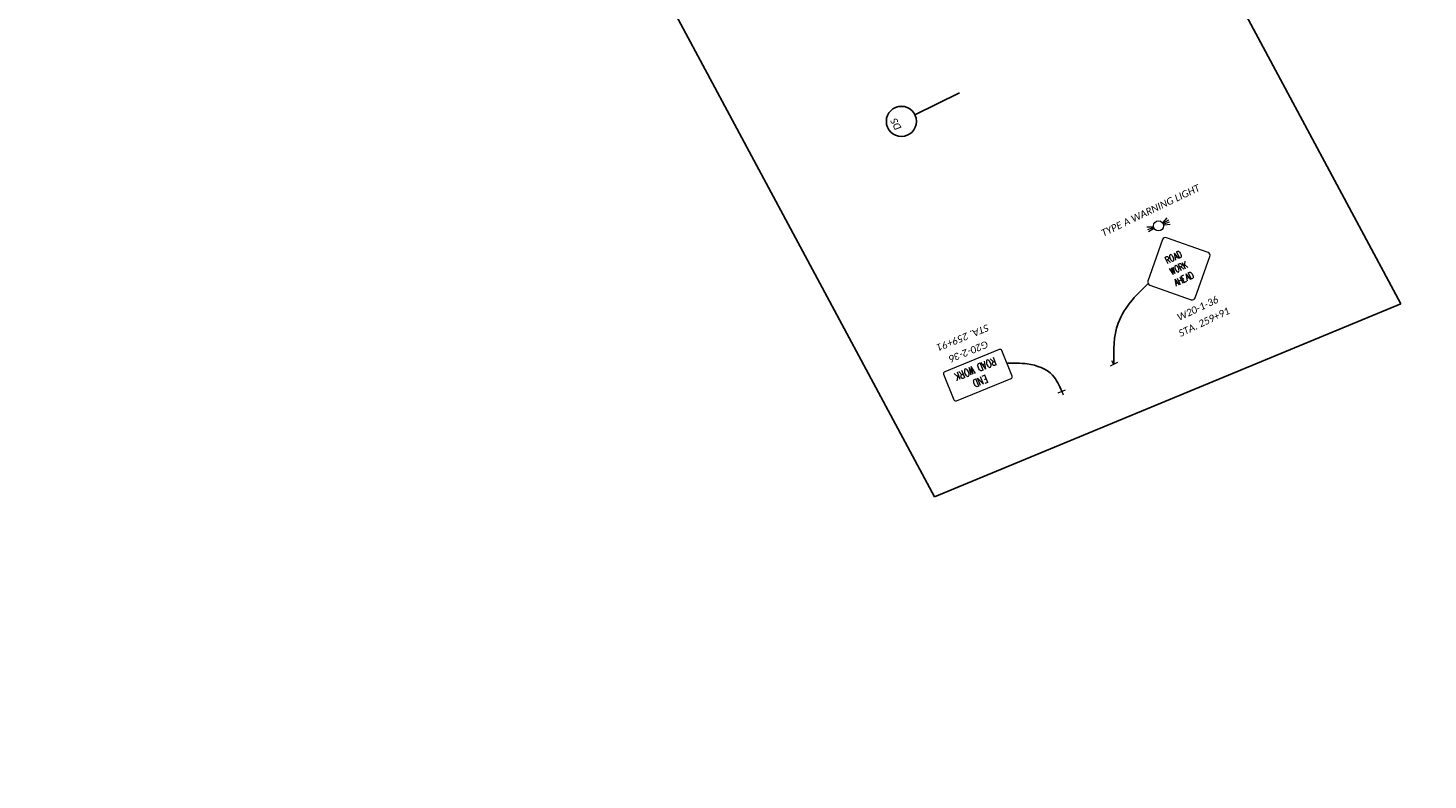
# Model space of a CAD drawing. Header units: feet. Extents: x 2243589 to 2247349, y 593189 to 600029.
# Tile 3 of 8: x 2245183 to 2246298, y 595267 to 595866. Entities that reach past the tile are written whole.
import ezdxf
from ezdxf import colors
from ezdxf.entities.mleader import LeaderData, LeaderLine
from ezdxf.enums import TextEntityAlignment as Align
from ezdxf.math import Vec2, Vec3

# ---------------------------------------------------------------- set-up
doc = ezdxf.new("R2010")
doc.units = ezdxf.units.FT
doc.header["$MEASUREMENT"] = 0
doc.set_wipeout_variables(frame=1)
doc.layers.add('0_View_Frame_Border', color=7, linetype='Continuous', plot=False)
doc.layers.add('SN_P_Signs', color=120, linetype='Continuous')
doc.layers.add('TX_P_20', color=7, linetype='Continuous')
doc.styles.add('P_Slanted_Normal', font='calibrii.ttf', dxfattribs={"height": 0.14})
doc.styles.add('S', font='SIMPLEX', dxfattribs={"width": 0.7})

# ---------------------------------------------------------------- blocks, each defined once
blk = doc.blocks.new('SGN1PP')
at = {"layer": 'SN_P_Signs', "color": 120, "linetype": 'Continuous', "lineweight": 13}
for p, q in [((0, 0), (-0.08, 0)), ((0, 0.08), (0, -0.08))]:
    blk.add_line(p, q, dxfattribs=at)
blk = doc.blocks.new('*U1042')
blk.add_wipeout([(-0.298, 0.023), (-0.295, 0.045), (-0.291, 0.07), (-0.285, 0.091), (-0.277, 0.112), (-0.268, 0.133), (-0.257, 0.153), (-0.245, 0.172), (-0.234, 0.186), (-0.221, 0.202), (-0.206, 0.217), (-0.188, 0.233), (-0.172, 0.245), (-0.158, 0.254), (-0.142, 0.263), (-0.124, 0.272), (-0.105, 0.28), (-0.084, 0.287), (-0.058, 0.293), (-0.036, 0.297), (-0.012, 0.299), (0, 0.299), (0.022, 0.298), (0.043, 0.296), (0.069, 0.291), (0.09, 0.285), (0.111, 0.278), (0.135, 0.266), (0.153, 0.256), (0.17, 0.246), (0.187, 0.233), (0.203, 0.219), (0.217, 0.205), (0.23, 0.191), (0.24, 0.178), (0.253, 0.159), (0.264, 0.141), (0.273, 0.122), (0.281, 0.103), (0.286, 0.086), (0.291, 0.068), (0.294, 0.053), (0.297, 0.037), (0.298, 0.018), (0.299, 0), (0.298, -0.02), (0.296, -0.04), (0.293, -0.059), (0.289, -0.076), (0.284, -0.093), (0.278, -0.109), (0.272, -0.123), (0.263, -0.141), (0.254, -0.157), (0.245, -0.171), (0.232, -0.188), (0.22, -0.202), (0.211, -0.211), (0.198, -0.224), (0.188, -0.232), (0.172, -0.244), (0.151, -0.258), (0.129, -0.27), (0.112, -0.277), (0.094, -0.284), (0.07, -0.291), (0.057, -0.293), (0.038, -0.296), (0.025, -0.298), (0.011, -0.299), (0, -0.299), (-0.006, -0.299), (-0.018, -0.298), (-0.028, -0.298), (-0.04, -0.296), (-0.052, -0.294), (-0.064, -0.292), (-0.077, -0.289), (-0.092, -0.284), (-0.115, -0.276), (-0.135, -0.267), (-0.15, -0.258), (-0.168, -0.247), (-0.182, -0.237), (-0.199, -0.223), (-0.218, -0.204), (-0.232, -0.189), (-0.246, -0.17), (-0.255, -0.155), (-0.266, -0.137), (-0.275, -0.118), (-0.283, -0.097), (-0.29, -0.074), (-0.294, -0.054), (-0.297, -0.033), (-0.299, -0.015), (-0.299, 0)])
at = {"flags": 128}
blk.add_lwpolyline([(-0.01, -0.3), (-0.044, -1.286)], dxfattribs=at)
blk.add_circle((0, 0), 0.3)
at = {"style": 'P_Slanted_Normal', "flags": 8}
for tag, p in [('ITEMTYPE', (0, 0.125)), ('ITEMNUMBER', (0, -0.125))]:
    blk.add_attdef(tag, text='', height=0.14, dxfattribs=at).set_placement(p, align=Align.MIDDLE_CENTER)

msp = doc.modelspace()

# ---------------------------------------------------------------- linework, layer by layer
at = {"layer": '0_View_Frame_Border', "color": 6}
for p, q in [((2245535.046, 597027.073), (2246275.925, 595646.359)), ((2245904.453, 595492.655), (2245182.583, 596837.945)), ((2245904.453, 595492.655), (2246275.925, 595646.359))]:
    msp.add_line(p, q, dxfattribs=at)
at = {"layer": 'SN_P_Signs', "linetype": 'Continuous', "lineweight": 13}
for p, q in [((2246086.713, 595711.125), (2246089.79, 595714.74)), ((2246078.405, 595707.242), (2246073.658, 595707.199)), ((2246078.564, 595706.705), (2246074.154, 595705.107)), ((2246078.925, 595705.935), (2246074.873, 595703.573)), ((2246087.023, 595710.659), (2246091.078, 595713.017)), ((2246087.382, 595709.889), (2246091.794, 595711.482)), ((2246087.601, 595709.04), (2246092.233, 595709.779))]:
    msp.add_line(p, q, dxfattribs=at)
at = {"layer": 'SN_P_Signs', "linetype": 'Continuous', "lineweight": 13, "flags": 128}
for points in [[(2246123.934, 595684.008, 0.41421356), (2246122.413, 595687.199), (2246089.422, 595698.884, 0.41421356), (2246086.23, 595697.362), (2246074.546, 595664.371, 0.41421356), (2246076.068, 595661.18), (2246109.059, 595649.495, 0.41421356), (2246112.25, 595651.017)], [(2245911.827, 595590.145), (2245920.078, 595569.885, 0.41421356), (2245922.114, 595569.028), (2245965.527, 595586.707, 0.41421356), (2245966.385, 595588.743), (2245958.135, 595609.003, 0.41421356), (2245956.098, 595609.86), (2245912.685, 595592.181, 0.41421356)]]:
    msp.add_lwpolyline(points, format="xyb", close=True, dxfattribs=at)
at = {"layer": 'SN_P_Signs', "linetype": 'Continuous', "lineweight": 13}
msp.add_circle((2246082.971, 595708.302), 4.017, dxfattribs=at)
at = {"layer": 'TX_P_20'}
for points in [[(2246047.297, 595598.029), (2246050.784, 595630.742), (2246062.13, 595649.522), (2246074.646, 595662.46)], [(2246005.927, 595576.655), (2245998.591, 595589.307), (2245978.453, 595598.398), (2245962.26, 595598.873)]]:
    msp.add_spline(points, degree=3, dxfattribs=at)

# ---------------------------------------------------------------- block references
at = {"layer": 'SN_P_Signs', "xscale": 40, "yscale": 40, "zscale": 40}
for p, rotation in [((2246047.297, 595598.029), 296.1704033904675), ((2246005.927, 595576.655), 112.159238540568)]:
    msp.add_blockref('SGN1PP', p, dxfattribs=dict(at, rotation=rotation))

# ---------------------------------------------------------------- texts
at = {"layer": 'SN_P_Signs', "style": 'P_Slanted_Normal'}
for s, rotation, p in [('TYPE A WARNING LIGHT', 25.497326, (2246039.029, 595699.66)), ('W20-1-36', 25.497326, (2246099.44, 595632.512)), ('STA. 259+91', 25.497326, (2246100.663, 595619.801)), ('STA. 259+91', 202.157341, (2245946.417, 595630.164)), ('G20-2-36', 202.157341, (2245945.9, 595616.997))]:
    msp.add_text(s, height=5.6, rotation=rotation, dxfattribs=at).set_placement(p)
at = {"layer": 'SN_P_Signs', "linetype": 'Continuous', "lineweight": 13, "style": 'S', "width": 0.7}
for s, height, rotation, p in [('ROAD', 5.5554, 25.497326, (2246096.043, 595680.894)), ('WORK', 5.5554, 25.497326, (2246100.142, 595672.298)), ('AHEAD', 5.5554, 25.497326, (2246104.242, 595663.702)), ('ROAD WORK', 6.25, 202.157341, (2245935.963, 595597.162)), ('END', 6.25, 202.157341, (2245939.892, 595587.514))]:
    msp.add_text(s, height=height, rotation=rotation, dxfattribs=at).set_placement(p, align=Align.CENTER)

# ---------------------------------------------------------------- leaders
at = {"layer": 'TX_P_20'}
ml = msp.add_multileader_mtext('Standard', dxfattribs=at)
ml.set_content('EXISTING PAVEMENT MARKINGS', color=256, style='P_Slanted_Normal')
ml.set_leader_properties()
ml.build(insert=Vec2(0, 0))
ml.multileader.update_dxf_attribs({"dogleg_length": 0.215, "arrow_head_size": 7.2, "scale": 40})
ctx = ml.context
ctx.base_point, ctx.scale, ctx.char_height, ctx.arrow_head_size, ctx.landing_gap_size, ctx.plane_origin, ctx.plane_x_axis, ctx.plane_y_axis = Vec3(2245458.625, 596879.667), 40, 5.6, 7.2, 3.6, Vec3(2245852.347, 596980.124), Vec3(-0.47282167, 0.88115814), Vec3(-0.88115814, -0.47282167)
ctx.text_align_type = 2
notes = []
notes.append((ctx, [(1, (1, 1, 0), (2245431.736, 596929.777), (0.47282167, -0.88115814), 8.603, [(2, [(2245385.286, 596879.289), (2245397.611, 596882.02), (2245371.65, 596877.031)], 0, [])])]))
ctx.mtext.insert, ctx.mtext.text_direction, ctx.mtext.rotation, ctx.mtext.width, ctx.mtext.defined_height, ctx.mtext.alignment, ctx.mtext.flow_direction = Vec3(2245435.003, 596917.681), Vec3(-0.47282167, 0.88115814), 2.06328659, 62.69486, 5.782, 3, 5
ml = msp.add_multileader_mtext('Standard', dxfattribs=at)
ml.set_content('{\\fOHDOTSymbols|b0|i1|c186|p2;\\H1.08333x;\ue0a4} CONST. \\PVALLEY VIEW ROAD', color=256, style='P_Slanted_Normal')
ml.set_leader_properties()
ml.build(insert=Vec2(0, 0))
ml.multileader.update_dxf_attribs({"dogleg_length": 0.36, "arrow_head_size": 7.2, "scale": 40})
ctx = ml.context
ctx.base_point, ctx.scale, ctx.char_height, ctx.arrow_head_size, ctx.landing_gap_size, ctx.plane_origin, ctx.plane_x_axis, ctx.plane_y_axis = Vec3(2245624.097, 596382.156), 40, 5.6, 7.2, 3.6, Vec3(2245803.168, 596420.949), Vec3(-0.47282167, 0.88115814), Vec3(-0.88115814, -0.47282167)
ctx.text_align_type = 2
notes.append((ctx, [(1, (1, 1, 0), (2245583.713, 596457.416), (0.47282167, -0.88115814), 8.603, [(0, [(2245645.132, 596503.248)], 0, [])])]))
ctx.mtext.insert, ctx.mtext.text_direction, ctx.mtext.rotation, ctx.mtext.width, ctx.mtext.defined_height, ctx.mtext.alignment, ctx.mtext.flow_direction = Vec3(2245586.98, 596445.32), Vec3(-0.47282167, 0.88115814), 2.06328659, 92.38554, 15.888, 3, 5
for ctx, leaders in notes:
    for number, flags, end, landing, length, lines in leaders:
        leader = LeaderData()
        leader.index, (leader.has_last_leader_line, leader.has_dogleg_vector, leader.attachment_direction) = number, flags
        leader.last_leader_point, leader.dogleg_vector, leader.dogleg_length = Vec3(end), Vec3(landing), length
        for number, points, colour, breaks in lines:
            line = LeaderLine()
            line.index, line.vertices, line.color, line.breaks = number, Vec3.list(points), colors.encode_raw_color(colour), breaks
            leader.lines.append(line)
        ctx.leaders.append(leader)

# ---------------------------------------------------------------- next in the draw order: block references
ref = msp.add_blockref('*U1042', (2245878.196, 595791.572), dxfattribs=dict(at, xscale=40, yscale=40, zscale=40, rotation=118))
ref.add_attrib('ITEMTYPE', 'DS', dxfattribs={"layer": '0', "height": 5.6, "rotation": 118, "style": 'P_Slanted_Normal'}).set_placement((2245873.781, 595789.224), align=Align.MIDDLE_CENTER)

doc.saveas('drawing.dxf')
